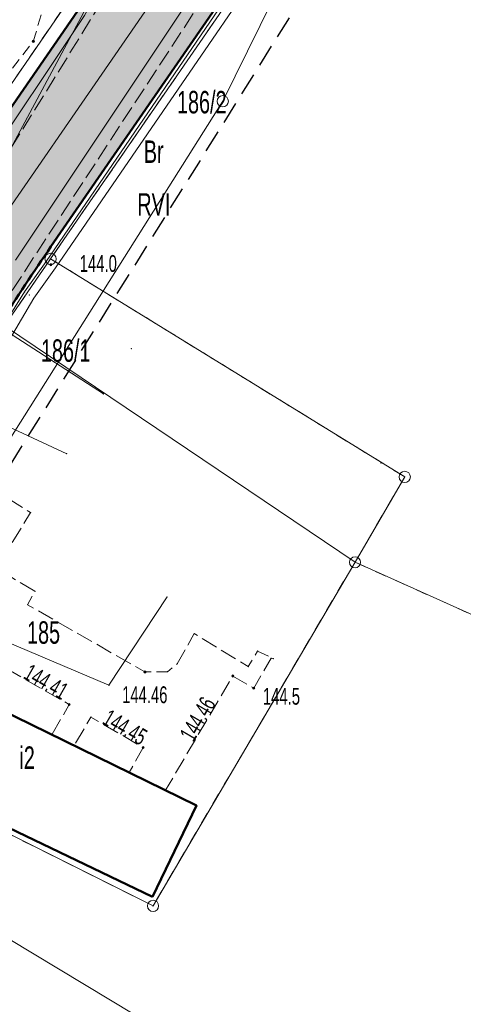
# Model space of a CAD drawing. Extents: x 6456700 to 6518119, y 5963420 to 5980059.
# Tile 132 of 256: x 6512231 to 6512251, y 5965846 to 5965890. Entities that reach past the tile are written whole.
import ezdxf
from ezdxf.enums import TextEntityAlignment as Align

# ---------------------------------------------------------------- set-up
doc = ezdxf.new("R2010")
doc.units = 0
doc.header["$MEASUREMENT"] = 0
for name, pattern in [('L_0_03', [1, 0.5, -0.5]), ('L_0_04', [1.5, 1, -0.5]), ('L_0_52', [1, 0.75, -0.25]), ('L_0_5A', [0.75, 0.5, -0.25])]:
    doc.linetypes.add(name, pattern=pattern)
doc.layers.get('0').update_dxf_attribs({"color": 2, "linetype": 'CONTINUOUS', "lineweight": 5})
for name, color, linetype, lineweight in [('18mm Kreska ciągła', 7, 'CONTINUOUS', 18), ('202_punkt_graniczny', 7, 'CONTINUOUS', 18), ('209_oznaczenie_konturu_klasyfikacyjnego', 96, 'CONTINUOUS', 18), ('210_oznaczenie_konturu_uzytku_gruntowego', 96, 'CONTINUOUS', 18), ('211_numer_dzialki_ewidencyjnej', 7, 'CONTINUOUS', 18), ('218_kontur_uzytku_gruntowego', 96, 'L_0_03', 18), ('219_dzialka_ewidencyjna', 7, 'CONTINUOUS', 18), ('312_budynek_ewidencyjny', 7, 'CONTINUOUS', 18), ('312_oznaczenie_budynku_ewidencyjnego_Atr117', 7, 'CONTINUOUS', 18), ('50mm Kreska ciągła', 7, 'CONTINUOUS', 50), ('9mm Kreska ciągła', 252, 'CONTINUOUS', 9), ('jezdnia', 7, 'CONTINUOUS', 18), ('obszar_utwardzony', 7, 'CONTINUOUS', 18), ('ogrodzenie_trwale', 7, 'CONTINUOUS', 18), ('pikieta_naturalna', 7, 'CONTINUOUS', 18), ('pikieta_naturalna_Atr2', 7, 'CONTINUOUS', 18), ('pikieta_sztuczna', 7, 'CONTINUOUS', 18), ('pikieta_sztuczna_Atr2', 7, 'CONTINUOUS', 18), ('przewod_elektroenergetyczny_niskiego_napiecia', 7, 'CONTINUOUS', 18), ('przewod_kanalizacyjny', 7, 'CONTINUOUS', 18), ('przewod_telekomunikacyjny_podziemny', 7, 'CONTINUOUS', 18), ('przewod_wodociagowy', 7, 'CONTINUOUS', 18), ('sciana_oporowa__linia_', 7, 'CONTINUOUS', 18), ('skarpa_nieumocniona', 7, 'CONTINUOUS', 18), ('slup_przewodow_napowietrznych', 7, 'CONTINUOUS', 18), ('Zakres', 7, 'CONTINUOUS', 18)]:
    doc.layers.add(name, color=color, linetype=linetype, lineweight=lineweight)
doc.styles.get("Standard").update_dxf_attribs({"font": 'txt', "width": 0.75})

# ---------------------------------------------------------------- blocks, each defined once
blk = doc.blocks.new('mdcp_nowa')
at = {"layer": 'pikieta_naturalna', "linetype": 'Continuous', "lineweight": 18}
for points in [[(6494962.89, 5982340.175, 1), (6494962.89, 5982340.265, 1)], [(6494963.67, 5982330.215, 1), (6494963.67, 5982330.305, 1)], [(6494972.72, 5982311.335, 1), (6494972.72, 5982311.425, 1)]]:
    blk.add_hatch(color=18, dxfattribs=at).paths.add_polyline_path(points)
at = {"layer": 'pikieta_sztuczna', "linetype": 'Continuous', "lineweight": 18}
for points in [[(6494967.87, 5982312.055, 1), (6494967.87, 5982312.145, 1)], [(6494971.79, 5982311.875, 1), (6494971.79, 5982311.965, 1)], [(6494964.49, 5982310.605, 1), (6494964.49, 5982310.695, 1)], [(6494967.79, 5982308.685, 1), (6494967.79, 5982308.775, 1)]]:
    blk.add_hatch(color=18, dxfattribs=at).paths.add_polyline_path(points)
at = {"layer": '202_punkt_graniczny', "color": 7, "linetype": 'Continuous', "lineweight": 18}
for centre in [(6494963.66, 5982330.52), (6494979.46, 5982320.8), (6494977.24, 5982316.99), (6494968.23, 5982301.67)]:
    blk.add_circle(centre, 0.25, dxfattribs=at)
at = {"layer": '202_punkt_graniczny'}
for p in [(6494963.66, 5982330.52), (6494979.46, 5982320.8), (6494977.24, 5982316.99), (6494968.23, 5982301.67)]:
    blk.add_point(p, dxfattribs=at)
at = {"layer": '218_kontur_uzytku_gruntowego', "lineweight": 18, "flags": 128}
for points in [[(6494956.48, 5982330.44), (6494974.22, 5982356.22)], [(6494979.46, 5982353.43), (6494963.66, 5982330.52)], [(6494963.66, 5982330.52), (6494961.6, 5982327.54)], [(6494963.66, 5982330.52), (6494979.46, 5982320.8)], [(6494979.46, 5982320.8), (6494977.24, 5982316.99)], [(6494977.24, 5982316.99), (6494968.23, 5982301.67)], [(6494977.24, 5982316.99), (6494990.07, 5982311.25)], [(6494968.23, 5982301.67), (6494951.62, 5982309.96)]]:
    blk.add_lwpolyline(points, dxfattribs=at)
at = {"layer": '218_kontur_uzytku_gruntowego'}
for p in [(6494963.66, 5982330.52), (6494963.66, 5982330.52), (6494963.66, 5982330.52), (6494963.66, 5982330.52), (6494963.66, 5982330.52), (6494963.66, 5982330.52), (6494979.46, 5982320.8), (6494979.46, 5982320.8), (6494979.46, 5982320.8), (6494979.46, 5982320.8), (6494977.24, 5982316.99), (6494977.24, 5982316.99), (6494977.24, 5982316.99), (6494977.24, 5982316.99), (6494977.24, 5982316.99), (6494977.24, 5982316.99), (6494968.23, 5982301.67), (6494968.23, 5982301.67), (6494968.23, 5982301.67), (6494968.23, 5982301.67)]:
    blk.add_point(p, dxfattribs=at)
at = {"layer": '219_dzialka_ewidencyjna', "color": 3, "linetype": 'Continuous', "lineweight": 18, "flags": 128}
for points in [[(6494956.48, 5982330.44), (6494974.22, 5982356.22)], [(6494963.66, 5982330.52), (6494979.46, 5982353.43)], [(6494961.6, 5982327.54), (6494963.66, 5982330.52)], [(6494963.66, 5982330.52), (6494979.46, 5982320.8)], [(6494961.6, 5982327.54), (6494977.24, 5982316.99)], [(6494977.24, 5982316.99), (6494979.46, 5982320.8)], [(6494977.24, 5982316.99), (6494968.23, 5982301.67)], [(6494990.07, 5982311.25), (6494977.24, 5982316.99)], [(6494951.62, 5982309.96), (6494968.23, 5982301.67)]]:
    blk.add_lwpolyline(points, dxfattribs=at)
at = {"layer": '219_dzialka_ewidencyjna', "color": 3}
for p in [(6494963.66, 5982330.52), (6494963.66, 5982330.52), (6494963.66, 5982330.52), (6494979.46, 5982320.8), (6494979.46, 5982320.8), (6494977.24, 5982316.99), (6494977.24, 5982316.99), (6494977.24, 5982316.99), (6494977.24, 5982316.99), (6494968.23, 5982301.67), (6494968.23, 5982301.67)]:
    blk.add_point(p, dxfattribs=at)
at = {"layer": '312_budynek_ewidencyjny', "color": 7, "linetype": 'Continuous', "lineweight": 50, "flags": 128}
for points in [[(6494956.16, 5982313), (6494970.17, 5982306.15)], [(6494968.2, 5982302.08), (6494954.23, 5982308.78)], [(6494970.17, 5982306.15), (6494968.2, 5982302.08)]]:
    blk.add_lwpolyline(points, dxfattribs=at)
at = {"layer": '312_budynek_ewidencyjny'}
for p in [(6494970.17, 5982306.15), (6494970.17, 5982306.15), (6494968.2, 5982302.08), (6494968.2, 5982302.08)]:
    blk.add_point(p, dxfattribs=at)
at = {"layer": 'jezdnia', "color": 7, "linetype": 'L_0_52', "lineweight": 18, "flags": 128}
blk.add_lwpolyline([(6495134.37, 5982583.3), (6495113.38, 5982574.25), (6495104.78, 5982567.21), (6495094.42, 5982556.42), (6495077.25, 5982527.64), (6495065.47, 5982509.01), (6495049.82, 5982491.48), (6495035, 5982466.78), (6495029.3, 5982456), (6495014.86, 5982429.39), (6495004.75, 5982409.18), (6494998.73, 5982397.06), (6494987.52, 5982373.63), (6494982.83, 5982364.72), (6494972.31, 5982345.03), (6494970.53, 5982342.23), (6494960.57, 5982327.01), (6494956.04, 5982320.35), (6494947.33, 5982304.72), (6494935.61, 5982281.93), (6494926.04, 5982257.99), (6494919.72, 5982242.45), (6494913.81, 5982225.8), (6494910.48, 5982216.25), (6494906.14, 5982216.99), (6494909.9, 5982227.31), (6494916.12, 5982243.16), (6494921.48, 5982258.77), (6494931.15, 5982282.69), (6494943.64, 5982306.31), (6494959.06, 5982330.89), (6494969.1, 5982347.08), (6494979.83, 5982365.44), (6494985.75, 5982378.98), (6494994.88, 5982398.03), (6495001.66, 5982410.76), (6495011.8, 5982430.8), (6495026, 5982457.23), (6495032.25, 5982468.97), (6495046.11, 5982493.71), (6495063.09, 5982514.09), (6495073.26, 5982529.52), (6495082.96, 5982547.05), (6495093.01, 5982560.56), (6495101.98, 5982569.59), (6495101.3, 5982571.6), (6495108.99, 5982577.59), (6495110.03, 5982578.44), (6495121.58, 5982583.64), (6495122.46, 5982584.02), (6495130.77, 5982587.79), (6495134.82, 5982589.62), (6495140.56, 5982589.08), (6495141.32, 5982585.54)], close=True, dxfattribs=at)
at = {"layer": 'obszar_utwardzony', "color": 7, "linetype": 'L_0_52', "lineweight": 18, "flags": 128}
blk.add_lwpolyline([(6494961.77, 5982319.84), (6494962.77, 5982319.21), (6494961.84, 5982317.7), (6494961.15, 5982318.12), (6494960.68, 5982317.3), (6494960.57, 5982316.31), (6494961.53, 5982315.75), (6494961.88, 5982316.34), (6494962.96, 5982315.7), (6494962.63, 5982315.1), (6494967.87, 5982312.1), (6494968.87, 5982312.11), (6494969.31, 5982312.47), (6494970.07, 5982313.81), (6494972.48, 5982312.34), (6494972.89, 5982313.03), (6494973.6, 5982312.7), (6494973.5, 5982312.71), (6494972.72, 5982311.38), (6494971.79, 5982311.92), (6494968.79, 5982306.83), (6494967.17, 5982307.62), (6494967.79, 5982308.73), (6494965.46, 5982310.09), (6494964.71, 5982308.82), (6494963.72, 5982309.3), (6494964.49, 5982310.65), (6494961.42, 5982312.4), (6494960.99, 5982311.64), (6494960.28, 5982311.99), (6494960.75, 5982312.8), (6494958.76, 5982313.91), (6494958.17, 5982313.04), (6494956.8, 5982313.67), (6494956.37, 5982312.9), (6494956.16, 5982313), (6494955.4, 5982313.46), (6494956.12, 5982314.8), (6494954.64, 5982315.57), (6494956.8, 5982319.12), (6494958.64, 5982318.07), (6494959.28, 5982318.19), (6494960.08, 5982318.81), (6494957.55, 5982320.39), (6494957.95, 5982321.07), (6494958.46, 5982321.93)], close=True, dxfattribs=at)
at = {"layer": 'obszar_utwardzony'}
for p in [(6494962.77, 5982319.21), (6494962.96, 5982315.7), (6494962.63, 5982315.1), (6494970.07, 5982313.81), (6494972.89, 5982313.03), (6494969.31, 5982312.47), (6494972.48, 5982312.34), (6494973.5, 5982312.71), (6494973.6, 5982312.7), (6494967.87, 5982312.1), (6494968.87, 5982312.11), (6494971.79, 5982311.92), (6494972.72, 5982311.38), (6494964.49, 5982310.65), (6494965.46, 5982310.09), (6494963.72, 5982309.3), (6494964.71, 5982308.82), (6494967.79, 5982308.73), (6494967.17, 5982307.62), (6494968.79, 5982306.83)]:
    blk.add_point(p, dxfattribs=at)
at = {"layer": 'ogrodzenie_trwale'}
for p in [(6494963.67, 5982330.26), (6494962.71, 5982328.91), (6494967.26, 5982326.52), (6494978.4, 5982321.42)]:
    blk.add_point(p, dxfattribs=at)
at = {"layer": 'pikieta_naturalna', "color": 7, "linetype": 'Continuous', "lineweight": 18}
for centre in [(6494962.89, 5982340.22), (6494963.67, 5982330.26), (6494972.72, 5982311.38)]:
    blk.add_circle(centre, 0.045, dxfattribs=at)
at = {"layer": 'pikieta_naturalna'}
for p in [(6494962.89, 5982340.22), (6494963.67, 5982330.26), (6494972.72, 5982311.38)]:
    blk.add_point(p, dxfattribs=at)
at = {"layer": 'pikieta_sztuczna', "color": 7, "linetype": 'Continuous', "lineweight": 18}
for centre in [(6494967.87, 5982312.1), (6494971.79, 5982311.92), (6494964.49, 5982310.65), (6494967.79, 5982308.73)]:
    blk.add_circle(centre, 0.045, dxfattribs=at)
at = {"layer": 'pikieta_sztuczna'}
for p in [(6494967.87, 5982312.1), (6494971.79, 5982311.92), (6494964.49, 5982310.65), (6494967.79, 5982308.73)]:
    blk.add_point(p, dxfattribs=at)
at = {"layer": 'przewod_elektroenergetyczny_niskiego_napiecia', "color": 1, "linetype": 'Continuous', "lineweight": 18, "flags": 128}
for points in [[(6494971.34, 5982337.55), (6494991.84, 5982379.08)], [(6494951.04, 5982305.39), (6494971.34, 5982337.55)]]:
    blk.add_lwpolyline(points, dxfattribs=at)
at = {"layer": 'przewod_elektroenergetyczny_niskiego_napiecia'}
blk.add_point((6494971.34, 5982337.55), dxfattribs=at)
blk.add_point((6494971.34, 5982337.55), dxfattribs=at)
at = {"layer": 'przewod_elektroenergetyczny_niskiego_napiecia', "color": 1}
blk.add_point((6494971.34, 5982337.55), dxfattribs=at)
blk.add_point((6494971.34, 5982337.55), dxfattribs=at)
at = {"layer": 'przewod_kanalizacyjny', "color": 34, "linetype": 'Continuous', "lineweight": 18, "flags": 128}
blk.add_lwpolyline([(6494945.64, 5982309.15), (6494958.35, 5982302.27), (6494976.47, 5982291.36)], dxfattribs=at)
at = {"layer": 'przewod_telekomunikacyjny_podziemny', "color": 30, "linetype": 'Continuous', "lineweight": 18, "flags": 128}
for points in [[(6494901.62, 5982190.73), (6494906.93, 5982205.38), (6494911.62, 5982220.93), (6494915.73, 5982231.59), (6494911.08, 5982233.33), (6494928.49, 5982275.35), (6494946.57, 5982313.81), (6494960.48, 5982334.35), (6494965.17, 5982341.38), (6494972.14, 5982353.83), (6494985.3, 5982378.53), (6494993.02, 5982395.45), (6495008.18, 5982425.35), (6495017.88, 5982443.43), (6495022.56, 5982450.66), (6495031.38, 5982466.91), (6495039.03, 5982482.79), (6495040.55, 5982485.59), (6495048.7, 5982498.93), (6495056.63, 5982506.55), (6495061.71, 5982512.37), (6495068.26, 5982521.25), (6495074.92, 5982532.24)], [(6495079.35, 5982530.1), (6495069.82, 5982513.52), (6495056.99, 5982497.18), (6495053.61, 5982496.6), (6495048.81, 5982491.02), (6495045.68, 5982486.07), (6495035.4, 5982467.7), (6495024.87, 5982448.34), (6495020.12, 5982439.66), (6495011.73, 5982422.62), (6495000.86, 5982401), (6494989.14, 5982376.4), (6494979.09, 5982355.95), (6494962.09, 5982330.47)], [(6494959.2, 5982324.24), (6494964.38, 5982321.83)]]:
    blk.add_lwpolyline(points, dxfattribs=at)
at = {"layer": 'przewod_telekomunikacyjny_podziemny'}
blk.add_point((6494964.38, 5982321.83), dxfattribs=at)
at = {"layer": 'przewod_wodociagowy', "color": 5, "linetype": 'Continuous', "lineweight": 18, "flags": 128}
for points in [[(6495017.75, 5982443.85), (6495018.43, 5982443.5), (6495020.19, 5982442.47), (6495019.93, 5982441.89), (6495017.22, 5982436.61), (6495011.99, 5982426.45), (6494988.27, 5982384.63), (6494977.81, 5982365.14), (6494958.57, 5982329.31)], [(6494958.57, 5982329.31), (6494966.02, 5982324.5)], [(6494968.86, 5982315.45), (6494966.26, 5982311.51), (6494945.89, 5982320.14), (6494939.44, 5982322.87)]]:
    blk.add_lwpolyline(points, dxfattribs=at)
at = {"layer": 'przewod_wodociagowy'}
for p in [(6494966.02, 5982324.5), (6494968.86, 5982315.45), (6494966.26, 5982311.51)]:
    blk.add_point(p, dxfattribs=at)
at = {"layer": 'sciana_oporowa__linia_', "color": 7, "linetype": 'Continuous', "lineweight": 18, "flags": 128}
for points in [[(6494961.636, 5982319.628), (6494957.981, 5982321.818), (6494962.501, 5982329.048), (6494963.465, 5982330.403), (6494978.455, 5982352.33), (6494980.884, 5982352.559)], [(6494961.904, 5982320.052), (6494958.939, 5982322.042), (6494962.919, 5982328.772), (6494963.875, 5982330.117), (6494978.765, 5982351.81), (6494980.936, 5982352.061)]]:
    blk.add_lwpolyline(points, dxfattribs=at)
at = {"layer": 'sciana_oporowa__linia_'}
for p in [(6494963.465, 5982330.403), (6494963.875, 5982330.117), (6494962.501, 5982329.048), (6494962.919, 5982328.772)]:
    blk.add_point(p, dxfattribs=at)
at = {"layer": 'skarpa_nieumocniona', "color": 7, "linetype": 'L_0_5A', "lineweight": 18, "flags": 128}
blk.add_lwpolyline([(6494965.58, 5982349.31), (6494962.89, 5982340.22), (6494951, 5982325), (6494945.37, 5982325.08), (6494937.42, 5982305.65), (6494933.1, 5982295.35), (6494927.37, 5982283.13), (6494921.28, 5982272.01), (6494917.86, 5982259.82), (6494915.26, 5982262.12), (6494913.02, 5982263.13), (6494900.61, 5982269.37), (6494912.93, 5982296.52), (6494936.43, 5982343.45), (6494956.82, 5982374.63), (6494978.03, 5982367.95)], close=True, dxfattribs=at)
at = {"layer": 'skarpa_nieumocniona'}
blk.add_point((6494962.89, 5982340.22), dxfattribs=at)
blk.add_point((6494962.89, 5982340.22), dxfattribs=at)
at = {"layer": 'slup_przewodow_napowietrznych', "color": 7, "linetype": 'Continuous', "lineweight": 13}
blk.add_circle((6494971.34, 5982337.55), 0.25, dxfattribs=at)
at = {"layer": 'slup_przewodow_napowietrznych'}
blk.add_point((6494971.34, 5982337.55), dxfattribs=at)
at = {"layer": 'Zakres', "linetype": 'L_0_04', "lineweight": 25, "flags": 128}
blk.add_lwpolyline([(6495113.77, 5985050.22), (6495121.12, 5984877.07), (6495125.76, 5984757.87), (6495129.89, 5984649.81), (6495141.08, 5984611.3), (6495145.77, 5984544.53), (6495147.36, 5984487.27), (6495157.22, 5984392.07), (6495162.95, 5984387.45), (6495180.24, 5984384.16), (6495229.5, 5984386.61), (6495251.65, 5984373.41), (6495258.77, 5984357.12), (6495255.44, 5984330.44), (6495250.77, 5984304.39), (6495252.21, 5984282.78), (6495255.46, 5984256.45), (6495254.94, 5984238.25), (6495266.4, 5984211), (6495277.24, 5984182.33), (6495294.2, 5984133.19), (6495300.94, 5984095.37), (6495313.24, 5984037.69), (6495317.44, 5983978.18), (6495300.35, 5983922.18), (6495282.35, 5983883.38), (6495266.21, 5983862.23), (6495242.03, 5983839.67), (6495211.11, 5983816.86), (6495158.26, 5983772.66), (6495130.6, 5983651.16), (6495116.31, 5983543.43), (6495129.51, 5983346.73), (6495134.58, 5983264.71), (6495139.64, 5983186.97), (6495193.25, 5983077.94), (6495199.2, 5983041.97), (6495206.23, 5983026), (6495208.96, 5983004.88), (6495202.27, 5982979.48), (6495202.42, 5982950.13), (6495209.35, 5982897.38), (6495215.97, 5982850.34), (6495228.6, 5982809.97), (6495226.85, 5982778.82), (6495225.04, 5982750.56), (6495220.26, 5982723.37), (6495226.54, 5982679.97), (6495206.06, 5982669.48), (6495192.68, 5982657.71), (6495184.57, 5982648.65), (6495174.78, 5982624.58), (6495164.23, 5982604.61), (6495150.7, 5982588.3), (6495137.69, 5982582.43), (6495118.26, 5982573.75), (6495100.35, 5982558.42), (6495090.36, 5982544.99), (6495075.87, 5982519.06), (6495060.83, 5982499.68), (6495049.41, 5982485.49), (6495035.07, 5982459.7), (6495006.7, 5982406.64), (6494980.89, 5982351.84), (6494944.35, 5982293.29), (6494925.72, 5982250.11), (6494905.2, 5982190.37), (6494898.43, 5982153.5), (6494879.51, 5982063.89), (6494864.14, 5981992.66), (6494816.93, 5981768.61), (6494777.79, 5981577.7), (6494739.84, 5981394.72), (6494718.65, 5981297.89), (6494716.45, 5981237.31), (6494738.62, 5981208.21), (6494776.48, 5981173.06), (6494817.16, 5981137.44), (6494847.63, 5981109.8), (6494877.39, 5981077.08), (6494912.75, 5981030.55), (6494916.06, 5981014.71), (6494903.86, 5980957.01), (6494916.13, 5980953.51), (6494892.32, 5980927.59), (6494850.7, 5980858.8), (6494806.81, 5980779.89), (6494785.1, 5980753.49), (6494715.22, 5980723.29), (6494679.96, 5980686.78), (6494651.35, 5980651.29), (6494549.14, 5980683.24), (6494511.84, 5980659.66), (6494443.61, 5980630.33), (6494428.78, 5980598.6), (6494431.58, 5980579.46), (6494420.56, 5980549.76), (6494416.45, 5980528.2), (6494403.86, 5980507.16), (6494388.89, 5980482.96), (6494365.32, 5980407.99), (6494335.67, 5980315.15), (6494332.29, 5980297.41), (6494335.1, 5980278.18), (6494347.25, 5980254.84), (6494336.79, 5980250.09), (6494300.04, 5980271.34), (6494320.8, 5980301.43), (6494336.81, 5980349.17), (6494344.85, 5980380.92), (6494360.85, 5980437.13), (6494374.18, 5980476.38), (6494386.14, 5980498.84), (6494403.02, 5980528.52), (6494411.33, 5980563.19), (6494420.84, 5980586.25), (6494420.25, 5980601.11), (6494434.95, 5980635.94), (6494446.75, 5980644.99), (6494465.77, 5980647.27), (6494513.02, 5980669.46), (6494507.85, 5980679.68), (6494547.89, 5980705.83), (6494570.06, 5980691.34), (6494636.17, 5980669.05), (6494706.14, 5980756.86), (6494742.78, 5980772.58), (6494798.53, 5980814.27), (6494826.12, 5980867.97), (6494849.57, 5980908.6), (6494845.35, 5980942.01), (6494853.94, 5980970.83), (6494891.08, 5980960.54), (6494890.11, 5980965.73), (6494903.94, 5981025.69), (6494869.98, 5981070.3), (6494770.97, 5981160.58), (6494728.18, 5981200.64), (6494706.13, 5981229.56), (6494707.94, 5981299.75), (6494728.84, 5981398.1), (6494767.06, 5981580.19), (6494806.17, 5981770.55), (6494854.36, 5981994.76), (6494869.73, 5982065.97), (6494888.61, 5982155.44), (6494891.67, 5982173.95), (6494895.82, 5982197.45), (6494916.38, 5982253.72), (6494935.47, 5982297.95), (6494954.97, 5982331.67), (6494972.09, 5982356.64), (6494997.76, 5982411.14), (6495026.29, 5982464.48), (6495041.09, 5982491.09), (6495052.99, 5982505.88), (6495067.51, 5982524.6), (6495081.94, 5982550.43), (6495092.99, 5982565.28), (6495112.86, 5982582.29), (6495133.59, 5982591.55), (6495144.48, 5982596.46), (6495155.87, 5982610.19), (6495165.7, 5982628.8), (6495175.96, 5982654.03), (6495185.62, 5982664.83), (6495200.4, 5982677.82), (6495212.49, 5982688.04), (6495209.64, 5982723.43), (6495215.22, 5982750.57), (6495216.87, 5982779.54), (6495218.31, 5982809.31), (6495206.86, 5982847.92), (6495199.44, 5982894.74), (6495192.11, 5982948.71), (6495190.16, 5982979.24), (6495183.47, 5983075.16), (6495129.79, 5983184.34), (6495124.6, 5983264.07), (6495119.53, 5983346.09), (6495106.27, 5983543.75), (6495120.74, 5983652.9), (6495148.75, 5983779.42), (6495204.15, 5983826.04), (6495273.41, 5983889.36), (6495288.53, 5983927.42), (6495300.83, 5983964.69), (6495303.91, 5983980.14), (6495301.32, 5984039.55), (6495291.1, 5984093.63), (6495284.5, 5984130.67), (6495267.84, 5984178.93), (6495257.12, 5984207.3), (6495244.96, 5984236.19), (6495244.79, 5984255.42), (6495242.25, 5984281.97), (6495240.71, 5984304.95), (6495245.55, 5984331.94), (6495248.51, 5984355.64), (6495243.77, 5984366.47), (6495226.98, 5984376.47), (6495179.54, 5984374.12), (6495158.61, 5984378.09), (6495147.7, 5984386.91), (6495137.38, 5984486.61), (6495135.78, 5984544.04), (6495131.18, 5984609.54), (6495119.95, 5984648.2), (6495115.76, 5984757.49), (6495111.12, 5984876.67), (6495103.73, 5985050.93), (6495109.36, 5985081.73), (6495120.41, 5985085.88)], close=True, dxfattribs=at)
at = {"layer": '209_oznaczenie_konturu_klasyfikacyjnego', "lineweight": 20, "width": 0.66}
blk.add_text('RVI', height=1, dxfattribs=at).set_placement((6494967.53, 5982333.45), align=Align.TOP_LEFT)
at = {"layer": '210_oznaczenie_konturu_uzytku_gruntowego', "lineweight": 20, "width": 0.66}
blk.add_text('Br', height=1, dxfattribs=at).set_placement((6494967.82, 5982335.8), align=Align.TOP_LEFT)
at = {"layer": '211_numer_dzialki_ewidencyjnej', "color": 7, "lineweight": 20, "width": 0.66}
for s, p in [('186/2', (6494969.3, 5982338.01)), ('186/1', (6494963.23, 5982326.93)), ('185', (6494962.61, 5982314.36))]:
    blk.add_text(s, height=1, dxfattribs=at).set_placement(p, align=Align.TOP_LEFT)
at = {"layer": '312_oznaczenie_budynku_ewidencyjnego_Atr117', "color": 7, "lineweight": 20, "width": 0.66}
blk.add_text('i2', height=1, dxfattribs=at).set_placement((6494962.27, 5982308.78), align=Align.TOP_LEFT)
at = {"layer": 'pikieta_naturalna_Atr2', "color": 7, "lineweight": 15, "width": 0.66}
for s, p in [('144.0', (6494964.96, 5982330.69)), ('144.5', (6494973.13, 5982311.39))]:
    blk.add_text(s, height=0.75, dxfattribs=at).set_placement(p, align=Align.TOP_LEFT)
at = {"layer": 'pikieta_sztuczna_Atr2', "color": 7, "lineweight": 15, "width": 0.66}
for s, rotation, p in [('144.41', 330.3, (6494962.771, 5982312.492)), ('144.46', 59.5, (6494969.384, 5982309.321)), ('144.45', 329.7, (6494966.298, 5982310.468))]:
    blk.add_text(s, height=0.75, rotation=rotation, dxfattribs=at).set_placement(p, align=Align.TOP_LEFT)
blk.add_text('144.46', height=0.75, dxfattribs=at).set_placement((6494966.85, 5982311.46), align=Align.TOP_LEFT)

msp = doc.modelspace()

# ---------------------------------------------------------------- block references
at = {"linetype": 'ByBlock'}
msp.add_blockref('mdcp_nowa', (17268.786, -16450.998), dxfattribs=at)

# ---------------------------------------------------------------- next in the draw order: hatches: boundary and pattern name
at = {"layer": '9mm Kreska ciągła'}
h = msp.add_hatch(dxfattribs=at)
h.set_pattern_fill('SAND_AND_LIME', color=4, scale=0.1)
h.set_pattern_definition([(37.5, (6512163.41104, 5965706.02106), (-0.006803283, 0.208096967), [0, -0.16416, 0, -0.1836, 0, -0.1755]), (7.5, (6512163.41104, 5965706.02106), (0.19113588, 0.30479178), [0, -0.08856, 0, -0.14796, 0, -0.0567]), (-32.5, (6512163.2782, 5965706.02106), (0.33632732, 0.00061118), [0, -0.054, 0, -0.1944, 0, -0.2538]), (-42.5, (6512163.2782, 5965706.02106), (0.32466167, 0.09478896), [0, -0.027, 0, -0.12744, 0, -0.1458])])
edge = h.paths.add_edge_path()
edge.add_line((6512494.454, 5966351.121), (6512492.815, 5966327.914))
edge.add_arc((6512641.445, 5966317.419), 149, 175.96099, 178.25385)
edge.add_line((6512492.514, 5966321.96), (6512491.933, 5966302.891))
edge.add_arc((6512440.957, 5966304.445), 51, 348.133, 358.2538, ccw=False)
edge.add_line((6512490.867, 5966293.957), (6512486.741, 5966274.321))
edge.add_arc((6512500.441, 5966271.442), 14, 168.133, 189.6608)
edge.add_line((6512486.64, 5966269.093), (6512490.395, 5966247.035))
edge.add_line((6512490.395, 5966247.035), (6512490.607, 5966245.791))
edge.add_arc((6512474.833, 5966243.106), 16, 357.4133, 369.6608, ccw=False)
edge.add_line((6512490.817, 5966242.384), (6512490.724, 5966240.322))
edge.add_arc((6512474.74, 5966241.044), 16, 304.6947, 357.4133, ccw=False)
edge.add_line((6512483.848, 5966227.889), (6512479.157, 5966224.642))
edge.add_arc((6512563.968, 5966102.134), 149, 124.69475, 128.17467)
edge.add_line((6512471.877, 5966219.268), (6512459.798, 5966209.771))
edge.add_arc((6512468.451, 5966198.766), 14, 128.1747, 146.5283)
edge.add_line((6512456.773, 5966206.487), (6512454.137, 5966202.499))
edge.add_arc((6512536.718, 5966147.898), 99, 146.52826, 150.19331)
edge.add_line((6512450.815, 5966197.109), (6512447.264, 5966190.909))
edge.add_arc((6512533.167, 5966141.699), 99, 150.19331, 155.56334)
edge.add_line((6512443.035, 5966182.654), (6512432.867, 5966160.275))
edge.add_arc((6512409.196, 5966171.031), 26, 321.1758, 335.5633, ccw=False)
edge.add_line((6512429.452, 5966154.731), (6512421.621, 5966145))
edge.add_arc((6512409.156, 5966155.031), 16, 309.5931, 321.1758, ccw=False)
edge.add_line((6512419.353, 5966142.701), (6512410.592, 5966135.455))
edge.add_arc((6512400.395, 5966147.785), 16, 291.7201, 309.5931, ccw=False)
edge.add_line((6512406.316, 5966132.921), (6512399.28, 5966130.118))
edge.add_arc((6512417.414, 5966084.597), 49, 111.7201, 118.6787)
edge.add_line((6512393.899, 5966127.586), (6512378.766, 5966119.308))
edge.add_arc((6512390.283, 5966098.252), 24, 118.6787, 130.9764)
edge.add_line((6512374.545, 5966116.372), (6512369.458, 5966111.954))
edge.add_arc((6512385.196, 5966093.834), 24, 130.9764, 144.2474)
edge.add_line((6512365.719, 5966107.857), (6512360.498, 5966100.604))
edge.add_arc((6512392.148, 5966077.817), 39, 144.2474, 151.7186)
edge.add_line((6512357.804, 5966096.296), (6512346.179, 5966074.69))
edge.add_arc((6512310.073, 5966094.116), 41, 323.54, 331.7186, ccw=False)
edge.add_line((6512343.048, 5966069.751), (6512332.977, 5966056.12))
edge.add_arc((6512291.959, 5966086.427), 51, 314.8687, 323.54, ccw=False)
edge.add_line((6512327.939, 5966050.283), (6512325.436, 5966047.791))
edge.add_arc((6512381.169, 5965991.802), 79, 134.86874, 142.03498)
edge.add_line((6512318.887, 5966040.401), (6512317.812, 5966039.024))
edge.add_arc((6512348.559, 5966015.032), 39, 142.035, 151.9019)
edge.add_line((6512314.155, 5966033.4), (6512307.014, 5966020.024))
edge.add_arc((6512085.596, 5966138.241), 251, 330.1315, 331.90193, ccw=False)
edge.add_line((6512303.256, 5966013.24), (6512293.172, 5965995.681))
edge.add_arc((6512509.097, 5965871.676), 249, 150.1315, 153.31422)
edge.add_line((6512286.62, 5965983.501), (6512270.802, 5965952.031))
edge.add_arc((6512493.279, 5965840.205), 249, 153.31422, 155.41165)
edge.add_line((6512266.858, 5965943.813), (6512249.846, 5965906.636))
edge.add_arc((6512203.471, 5965927.857), 51, 325.4005, 335.4117, ccw=False)
edge.add_line((6512245.451, 5965898.897), (6512232.463, 5965880.07))
edge.add_arc((6512313.954, 5965823.854), 99, 145.40047, 150.15364)
edge.add_line((6512228.085, 5965873.124), (6512213.877, 5965848.362))
edge.add_arc((6512299.746, 5965799.092), 99, 150.15364, 156.12969)
edge.add_line((6512209.214, 5965839.154), (6512198.858, 5965815.752))
edge.add_arc((6512518.006, 5965674.523), 349, 156.12969, 156.8073)
edge.add_line((6512197.211, 5965811.968), (6512194.929, 5965806.643))
edge.add_arc((6512331.888, 5965747.963), 149, 156.8073, 160.58951)
edge.add_line((6512191.357, 5965797.481), (6512178.615, 5965761.319))
edge.add_arc((6511941.881, 5965844.735), 251, 339.22463, 340.58951, ccw=False)
edge.add_line((6512176.561, 5965755.704), (6512169.456, 5965736.976))
edge.add_arc((6512195.168, 5965727.222), 27.5, 159.2246, 216.7393)
edge.add_line((6512173.13, 5965710.772), (6512174.444, 5965709.012))
edge.add_line((6512174.444, 5965709.012), (6512170.437, 5965706.021))
edge.add_line((6512170.437, 5965706.021), (6512164.212, 5965719.71))
edge.add_arc((6512161.212, 5965719.741), 3, 359.4073, 370.8714)
edge.add_arc((6512205.039, 5965728.159), 41.628, 165.2606, 190.8714, ccw=False)
edge.add_line((6512164.781, 5965738.75), (6512171.886, 5965757.477))
edge.add_arc((6511941.881, 5965844.735), 246, 339.22463, 340.58951)
edge.add_line((6512173.899, 5965762.981), (6512186.641, 5965799.143))
edge.add_arc((6512331.888, 5965747.963), 154, 156.8073, 160.58951, ccw=False)
edge.add_line((6512190.333, 5965808.612), (6512192.615, 5965813.937))
edge.add_arc((6512518.006, 5965674.523), 354, 156.12969, 156.8073, ccw=False)
edge.add_line((6512194.286, 5965817.775), (6512204.642, 5965841.178))
edge.add_arc((6512299.746, 5965799.092), 104, 150.15364, 156.12969, ccw=False)
edge.add_line((6512209.541, 5965850.851), (6512223.749, 5965875.613))
edge.add_arc((6512313.954, 5965823.854), 104, 145.40047, 150.15364, ccw=False)
edge.add_line((6512228.348, 5965882.91), (6512241.335, 5965901.737))
edge.add_arc((6512203.471, 5965927.857), 46, 325.4005, 335.4117)
edge.add_line((6512245.3, 5965908.717), (6512262.312, 5965945.894))
edge.add_arc((6512493.279, 5965840.205), 254, 153.31422, 155.41165, ccw=False)
edge.add_line((6512266.334, 5965954.276), (6512282.153, 5965985.747))
edge.add_arc((6512509.097, 5965871.676), 254, 150.1315, 153.31422, ccw=False)
edge.add_line((6512288.836, 5965998.171), (6512298.92, 5966015.73))
edge.add_arc((6512085.596, 5966138.241), 246, 330.1315, 331.90193)
edge.add_line((6512302.603, 5966022.379), (6512309.745, 5966035.755))
edge.add_arc((6512348.559, 5966015.032), 44, 142.035, 151.9019, ccw=False)
edge.add_line((6512313.87, 5966042.1), (6512314.945, 5966043.477))
edge.add_arc((6512381.169, 5965991.802), 84, 134.86874, 142.03498, ccw=False)
edge.add_line((6512321.909, 5966051.335), (6512324.411, 5966053.826))
edge.add_arc((6512291.959, 5966086.427), 46, 314.8687, 323.54)
edge.add_line((6512328.955, 5966059.091), (6512339.027, 5966072.722))
edge.add_arc((6512310.073, 5966094.116), 36, 323.54, 331.7186)
edge.add_line((6512341.776, 5966077.059), (6512353.4, 5966098.665))
edge.add_arc((6512392.148, 5966077.817), 44, 144.2474, 151.7186, ccw=False)
edge.add_line((6512356.44, 5966103.526), (6512361.662, 5966110.778))
edge.add_arc((6512385.196, 5966093.834), 29, 130.9764, 144.2474, ccw=False)
edge.add_line((6512366.18, 5966115.728), (6512371.267, 5966120.147))
edge.add_arc((6512390.283, 5966098.252), 29, 118.6787, 130.9764, ccw=False)
edge.add_line((6512376.366, 5966123.695), (6512391.499, 5966131.972))
edge.add_arc((6512417.414, 5966084.597), 54, 111.7201, 118.6787, ccw=False)
edge.add_line((6512397.43, 5966134.763), (6512404.466, 5966137.566))
edge.add_arc((6512400.395, 5966147.785), 11, 291.7201, 309.5931)
edge.add_line((6512407.405, 5966139.308), (6512409.544, 5966141.077))
edge.add_line((6512409.544, 5966141.077), (6512412.36, 5966140.811))
edge.add_line((6512412.36, 5966140.811), (6512417.441, 5966145.013))
edge.add_arc((6512409.156, 5966155.031), 13, 309.5931, 321.1758)
edge.add_line((6512419.284, 5966146.881), (6512427.115, 5966156.612))
edge.add_arc((6512409.196, 5966171.031), 23, 321.1758, 335.5633)
edge.add_line((6512430.135, 5966161.516), (6512434.645, 5966171.44))
edge.add_line((6512434.645, 5966171.44), (6512440.928, 5966185.268))
edge.add_line((6512440.928, 5966185.268), (6512439.963, 5966187.841))
edge.add_arc((6512668.213, 5966069.673), 257.025, 151.22581, 152.62894, ccw=False)
edge.add_line((6512442.925, 5966193.394), (6512446.477, 5966199.594))
edge.add_arc((6512536.718, 5966147.898), 104, 146.52826, 150.19331, ccw=False)
edge.add_line((6512449.966, 5966205.257), (6512452.602, 5966209.244))
edge.add_arc((6512468.451, 5966198.766), 19, 128.1747, 146.5283, ccw=False)
edge.add_line((6512456.708, 5966213.702), (6512468.787, 5966223.198))
edge.add_arc((6512563.968, 5966102.134), 154, 124.69475, 128.17467, ccw=False)
edge.add_line((6512476.311, 5966228.753), (6512481.002, 5966232))
edge.add_arc((6512474.74, 5966241.044), 11, 304.6947, 357.4133)
edge.add_line((6512485.729, 5966240.548), (6512485.822, 5966242.609))
edge.add_arc((6512474.833, 5966243.106), 11, 357.4133, 369.6608)
edge.add_line((6512485.677, 5966244.952), (6512485.4, 5966246.584))
edge.add_line((6512485.4, 5966246.584), (6512485.465, 5966247.035))
edge.add_line((6512485.465, 5966247.035), (6512481.305, 5966271.715))
edge.add_line((6512481.305, 5966271.715), (6512486.925, 5966298.805))
edge.add_line((6512486.925, 5966298.805), (6512487.695, 5966325.335))
edge.add_line((6512487.695, 5966325.335), (6512488.895, 5966340.485))
edge.add_line((6512488.895, 5966340.485), (6512488.714, 5966340.814))
edge.add_line((6512488.714, 5966340.814), (6512489.699, 5966354.77))
edge.add_line((6512489.699, 5966354.77), (6512494.454, 5966351.121))

# ---------------------------------------------------------------- next in the draw order: linework, layer by layer
at = {"layer": '18mm Kreska ciągła', "color": 4, "ltscale": 0.1}
msp.add_lwpolyline([(6512268.568, 5965953.153, 0.009152), (6512264.585, 5965944.854), (6512247.573, 5965907.677, -0.04371), (6512243.393, 5965900.317), (6512230.406, 5965881.49, 0.020743), (6512225.917, 5965874.369), (6512211.709, 5965849.606, 0.026081), (6512206.928, 5965840.166), (6512196.572, 5965816.764, 0.002957), (6512194.913, 5965812.952), (6512192.631, 5965807.628, 0.016505), (6512188.999, 5965798.312), (6512176.257, 5965762.15, -0.005955), (6512174.223, 5965756.591), (6512167.118, 5965737.863, 0.25636), (6512171.127, 5965709.276), (6512172.44, 5965707.517)], format="xyb", dxfattribs=at)
at = {"layer": '50mm Kreska ciągła', "color": 5, "ltscale": 0.1}
for points in [[(6512164.781, 5965738.75), (6512171.886, 5965757.477, 0.005955), (6512173.899, 5965762.981), (6512186.641, 5965799.143, -0.016505), (6512190.333, 5965808.612), (6512192.615, 5965813.937, -0.002957), (6512194.286, 5965817.775), (6512204.642, 5965841.178, -0.026081), (6512209.541, 5965850.851), (6512223.749, 5965875.613, -0.020743), (6512228.348, 5965882.91), (6512241.335, 5965901.737, 0.04371), (6512245.3, 5965908.717), (6512262.312, 5965945.894, -0.009152), (6512266.334, 5965954.276)], [(6512270.802, 5965952.031, 0.009152), (6512266.858, 5965943.813), (6512249.846, 5965906.636, -0.04371), (6512245.451, 5965898.897), (6512232.463, 5965880.07, 0.020743), (6512228.085, 5965873.124), (6512213.877, 5965848.362, 0.026081), (6512209.214, 5965839.154), (6512198.858, 5965815.752, 0.002957), (6512197.211, 5965811.968), (6512194.929, 5965806.643, 0.016505), (6512191.357, 5965797.481), (6512178.615, 5965761.319, -0.005955), (6512176.561, 5965755.704), (6512169.456, 5965736.976, 0.25636), (6512173.13, 5965710.772), (6512174.444, 5965709.012), (6512170.437, 5965706.021), (6512164.212, 5965719.71)]]:
    msp.add_lwpolyline(points, format="xyb", dxfattribs=at)

doc.saveas('drawing.dxf')
